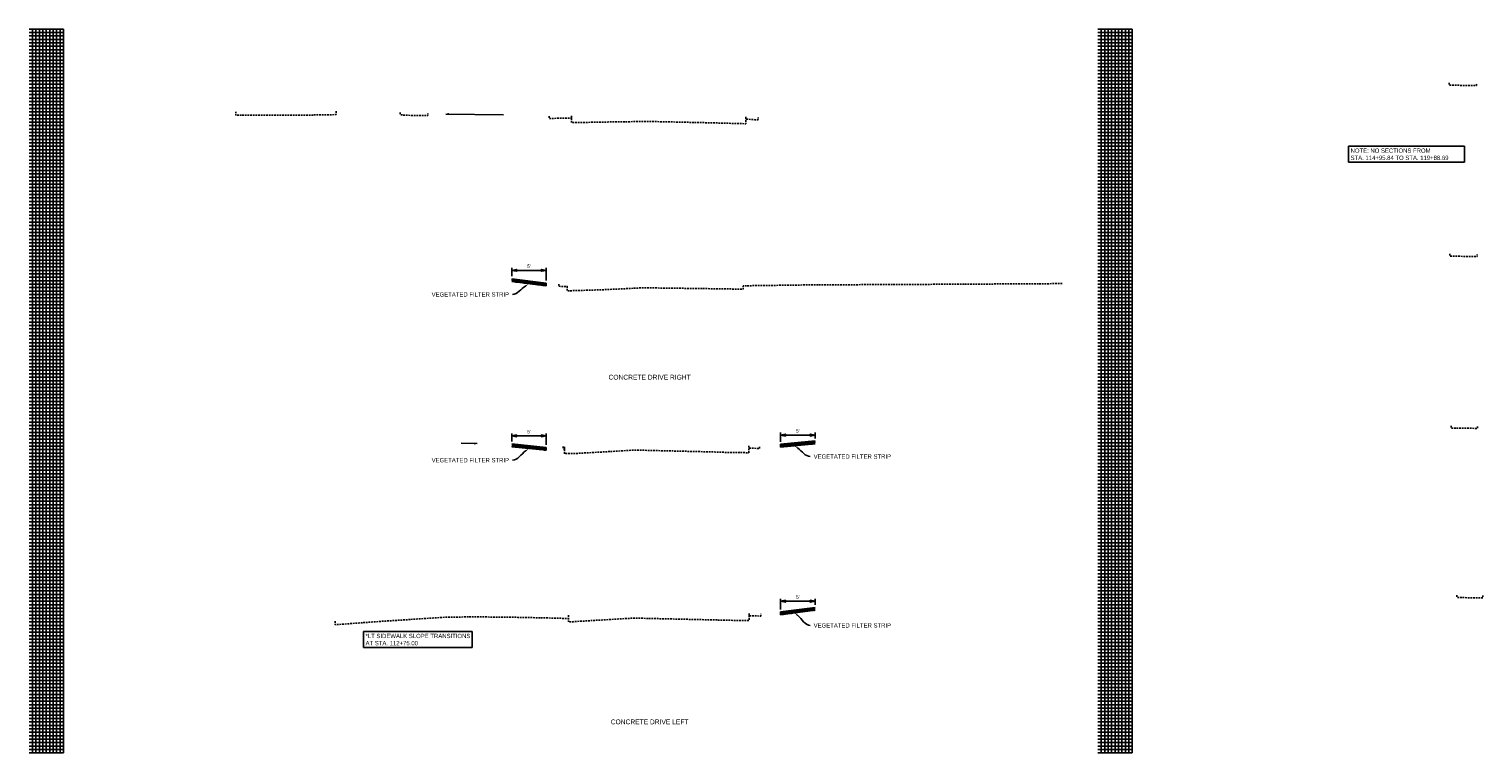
# Model space of a CAD drawing. Header units: feet. Extents: x -492 to 1379366, y -45 to 461004.
# Tile 12 of 19: x 1376450 to 1376661, y 457566 to 457671. Entities that reach past the tile are written whole.
import ezdxf
from ezdxf import colors
from ezdxf.entities.mleader import LeaderData, LeaderLine
from ezdxf.math import Vec2, Vec3

# ---------------------------------------------------------------- set-up
doc = ezdxf.new("R2010")
doc.units = ezdxf.units.FT
doc.header["$LTSCALE"] = 3.5
doc.header["$MEASUREMENT"] = 0
doc.linetypes.add('OhDOT_USTN2', pattern=[0.11, 0.069, -0.041])
for name, color, linetype in [('0_XREF', 7, 'Continuous'), ('SG_X_Interconnect_Cable', 7, 'interconnectex'), ('SH_Major_Grid_Line', 254, 'Continuous'), ('SH_Minor_Grid_Line', 247, 'Continuous'), ('XS_P_Curb', 6, 'Continuous'), ('XS_P_Finished_Grade', 3, 'Continuous'), ('XS_P_Text_Info', 7, 'Continuous'), ('XS_X_Ground_Line', 180, 'OhDOT_USTN2')]:
    doc.layers.add(name, color=color, linetype=linetype)
doc.styles.add('Slanted-Normal', font='font31.shx', dxfattribs={"height": 0.1})
doc.styles.get("Standard").update_dxf_attribs({"font": 'font31.shx'})
doc.styles.add('Straight-Normal', font='font30.shx', dxfattribs={"height": 0.1})
doc.styles.add('Style-font31', font='font31.shx')
doc.linetypes.add('interconnectex', pattern='A,0.1,-0.15,0.1,-0.15,0.1,-0.05,["TR",Straight-Normal,S=1,R=0,X=0,Y=-0.06],-0.25,0.1,-0.15,0.1,-0.15', length=1.4)
doc.dimstyles.new('Dec-0  Slanted', dxfattribs={"dimtxt": 0.14, "dimasz": 0.14, "dimexe": 0.07, "dimexo": 0.07, "dimgap": 0.07, "dimtad": 1, "dimdec": 0, "dimzin": 3, "dimdsep": 46, "dimtxsty": 'Slanted-Normal', "dimblk": 'Dim1', "dimcen": 0, "dimclrd": 95, "dimclre": 95, "dimclrt": 7, "dimaunit": 1, "dimadec": 5, "dimazin": 3, "dimtfac": 1, "dimtdec": 0, "dimtmove": 1, "dimatfit": 0, "dimldrblk": 'Dim1', "dimfxl": 1, "dimtolj": 1, "dimtzin": 0, "dimlwd": -1, "dimlwe": -1, "dimarcsym": 0})

# ---------------------------------------------------------------- blocks, each defined once
blk = doc.blocks.new('Dim1')
h = blk.add_hatch(color=4)
h.dxf.hatch_style = 1
h.paths.add_polyline_path([(0, 0), (-1, -0.2), (-1, 0.2)])
at = {"color": 4}
blk.add_lwpolyline([(0, 0), (-1, -0.2), (-1, 0.2), (0, 0)], dxfattribs=at)
blk = doc.blocks.new('*D1311')
at = {"layer": 'Defpoints', "color": 0, "transparency": 16777216}
for p in [(1376525.03, 457612.38), (1376520.03, 457611.21), (1376525.03, 457610.7)]:
    blk.add_point(p, dxfattribs=at)
at = {"layer": 'XS_P_Text_Info', "color": 95, "linetype": 'Continuous', "transparency": 16777216}
for p, q in [((1376520.03, 457611.56), (1376520.03, 457612.73)), ((1376520.73, 457612.38), (1376524.33, 457612.38)), ((1376525.03, 457611.05), (1376525.03, 457612.73))]:
    blk.add_line(p, q, dxfattribs=at)
at = {"layer": 'XS_P_Text_Info', "color": 95, "transparency": 16777216, "xscale": 0.7000000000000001, "yscale": 0.7000000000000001, "zscale": 0.7000000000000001, "rotation": 180}
blk.add_blockref('Dim1', (1376520.03, 457612.38), dxfattribs=at)
at = {"layer": 'XS_P_Text_Info', "color": 95, "transparency": 16777216, "xscale": 0.7000000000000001, "yscale": 0.7000000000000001, "zscale": 0.7000000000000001}
blk.add_blockref('Dim1', (1376525.03, 457612.38), dxfattribs=at)
at = {"layer": 'XS_P_Text_Info', "color": 7, "transparency": 16777216, "insert": (1376522.53, 457612.98), "char_height": 0.5, "attachment_point": 5, "style": 'Slanted-Normal'}
blk.add_mtext("\\A1;5'", dxfattribs=at)
blk = doc.blocks.new('*D1312')
at = {"layer": 'Defpoints', "color": 0, "transparency": 16777216}
for p in [(1376520.03, 457635.17), (1376525.03, 457636.38), (1376525.03, 457634.54)]:
    blk.add_point(p, dxfattribs=at)
at = {"layer": 'XS_P_Text_Info', "color": 95, "linetype": 'Continuous', "transparency": 16777216}
for p, q in [((1376520.03, 457635.52), (1376520.03, 457636.73)), ((1376520.73, 457636.38), (1376524.33, 457636.38)), ((1376525.03, 457634.89), (1376525.03, 457636.73))]:
    blk.add_line(p, q, dxfattribs=at)
at = {"layer": 'XS_P_Text_Info', "color": 95, "transparency": 16777216, "xscale": 0.7000000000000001, "yscale": 0.7000000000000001, "zscale": 0.7000000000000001, "rotation": 180}
blk.add_blockref('Dim1', (1376520.03, 457636.38), dxfattribs=at)
at = {"layer": 'XS_P_Text_Info', "color": 95, "transparency": 16777216, "xscale": 0.7000000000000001, "yscale": 0.7000000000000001, "zscale": 0.7000000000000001}
blk.add_blockref('Dim1', (1376525.03, 457636.38), dxfattribs=at)
at = {"layer": 'XS_P_Text_Info', "color": 7, "transparency": 16777216, "insert": (1376522.53, 457636.98), "char_height": 0.5, "attachment_point": 5, "style": 'Slanted-Normal'}
blk.add_mtext("\\A1;5'", dxfattribs=at)
blk = doc.blocks.new('*D1313')
at = {"layer": 'Defpoints', "color": 0, "transparency": 16777216}
for p in [(1376559.03, 457586.84), (1376564.03, 457588.38), (1376564.03, 457587.49)]:
    blk.add_point(p, dxfattribs=at)
at = {"layer": 'XS_P_Text_Info', "color": 95, "linetype": 'Continuous', "transparency": 16777216}
for p, q in [((1376559.03, 457587.19), (1376559.03, 457588.73)), ((1376559.73, 457588.38), (1376563.33, 457588.38)), ((1376564.03, 457587.84), (1376564.03, 457588.73))]:
    blk.add_line(p, q, dxfattribs=at)
at = {"layer": 'XS_P_Text_Info', "color": 95, "transparency": 16777216, "xscale": 0.7000000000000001, "yscale": 0.7000000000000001, "zscale": 0.7000000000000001, "rotation": 180}
blk.add_blockref('Dim1', (1376559.03, 457588.38), dxfattribs=at)
at = {"layer": 'XS_P_Text_Info', "color": 95, "transparency": 16777216, "xscale": 0.7000000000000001, "yscale": 0.7000000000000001, "zscale": 0.7000000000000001}
blk.add_blockref('Dim1', (1376564.03, 457588.38), dxfattribs=at)
at = {"layer": 'XS_P_Text_Info', "color": 7, "transparency": 16777216, "insert": (1376561.53, 457588.98), "char_height": 0.5, "attachment_point": 5, "style": 'Slanted-Normal'}
blk.add_mtext("\\A1;5'", dxfattribs=at)
blk = doc.blocks.new('*D1314')
at = {"layer": 'Defpoints', "color": 0, "transparency": 16777216}
for p in [(1376564.03, 457612.49), (1376559.03, 457611.16), (1376564.03, 457611.63)]:
    blk.add_point(p, dxfattribs=at)
at = {"layer": 'XS_P_Text_Info', "color": 95, "linetype": 'Continuous', "transparency": 16777216}
for p, q in [((1376559.03, 457611.51), (1376559.03, 457612.84)), ((1376559.73, 457612.49), (1376563.33, 457612.49)), ((1376564.03, 457611.98), (1376564.03, 457612.84))]:
    blk.add_line(p, q, dxfattribs=at)
at = {"layer": 'XS_P_Text_Info', "color": 95, "transparency": 16777216, "xscale": 0.7000000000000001, "yscale": 0.7000000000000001, "zscale": 0.7000000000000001, "rotation": 180}
blk.add_blockref('Dim1', (1376559.03, 457612.49), dxfattribs=at)
at = {"layer": 'XS_P_Text_Info', "color": 95, "transparency": 16777216, "xscale": 0.7000000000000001, "yscale": 0.7000000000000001, "zscale": 0.7000000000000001}
blk.add_blockref('Dim1', (1376564.03, 457612.49), dxfattribs=at)
at = {"layer": 'XS_P_Text_Info', "color": 7, "transparency": 16777216, "insert": (1376561.53, 457613.09), "char_height": 0.5, "attachment_point": 5, "style": 'Slanted-Normal'}
blk.add_mtext("\\A1;5'", dxfattribs=at)

msp = doc.modelspace()

# ---------------------------------------------------------------- hatches: boundary and pattern name
at = {"layer": 'SG_X_Interconnect_Cable'}
h = msp.add_hatch(dxfattribs=at)
h.set_pattern_fill('EARTH', color=256)
h.set_pattern_definition([(0, (-619.19507, 24.4382), (0.25, 0.25), [0.25, -0.25]), (0, (-619.19507, 24.53194), (0.25, 0.25), [0.25, -0.25]), (0, (-619.19507, 24.6257), (0.25, 0.25), [0.25, -0.25]), (90, (-619.16382, 24.65694), (-0.25, 0.25), [0.25, -0.25]), (90, (-619.07007, 24.65694), (-0.25, 0.25), [0.25, -0.25]), (90, (-618.97632, 24.65694), (-0.25, 0.25), [0.25, -0.25])])
h.paths.add_polyline_path([(1376520.03, 457634.76), (1376525.03, 457634.12), (1376525.03, 457634.45), (1376520.03, 457635.09)])
h = msp.add_hatch(dxfattribs=at)
h.set_pattern_fill('EARTH', color=256)
h.set_pattern_definition([(0, (-619.27006, 0.62976), (0.25, 0.25), [0.25, -0.25]), (0, (-619.27006, 0.72351), (0.25, 0.25), [0.25, -0.25]), (0, (-619.27006, 0.81726), (0.25, 0.25), [0.25, -0.25]), (90, (-619.23881, 0.84851), (-0.25, 0.25), [0.25, -0.25]), (90, (-619.14506, 0.84851), (-0.25, 0.25), [0.25, -0.25]), (90, (-619.05131, 0.84851), (-0.25, 0.25), [0.25, -0.25])])
h.paths.add_polyline_path([(1376520.03, 457610.8), (1376525.03, 457610.28), (1376525.03, 457610.61), (1376520.03, 457611.13)])
h = msp.add_hatch(dxfattribs=at)
h.set_pattern_fill('EARTH', color=256)
h.set_pattern_definition([(0, (-580.27225, 0.926), (0.25, 0.25), [0.25, -0.25]), (0, (-580.27225, 1.01974), (0.25, 0.25), [0.25, -0.25]), (0, (-580.27225, 1.1135), (0.25, 0.25), [0.25, -0.25]), (90, (-580.241, 1.14474), (-0.25, 0.25), [0.25, -0.25]), (90, (-580.14725, 1.14474), (-0.25, 0.25), [0.25, -0.25]), (90, (-580.0535, 1.14474), (-0.25, 0.25), [0.25, -0.25])])
h.paths.add_polyline_path([(1376559.03, 457610.75), (1376564.03, 457611.21), (1376564.03, 457611.54), (1376559.03, 457611.08)])
h = msp.add_hatch(dxfattribs=at)
h.set_pattern_fill('EARTH', color=256)
h.set_pattern_definition([(0, (-580.17358, -22.62206), (0.25, 0.25), [0.25, -0.25]), (0, (-580.17358, -22.5283), (0.25, 0.25), [0.25, -0.25]), (0, (-580.17358, -22.43456), (0.25, 0.25), [0.25, -0.25]), (90, (-580.14233, -22.4033), (-0.25, 0.25), [0.25, -0.25]), (90, (-580.04858, -22.4033), (-0.25, 0.25), [0.25, -0.25]), (90, (-579.95483, -22.4033), (-0.25, 0.25), [0.25, -0.25])])
h.paths.add_polyline_path([(1376559.03, 457586.42), (1376564.03, 457587.08), (1376564.03, 457587.41), (1376559.03, 457586.75)])

# ---------------------------------------------------------------- linework, layer by layer
at = {"layer": 'SH_Major_Grid_Line', "color": 1}
for p, q in [((1376450.03, 457671.38), (1376455.03, 457671.38)), ((1376455.03, 457671.38), (1376455.03, 457566.38)), ((1376605.03, 457671.38), (1376610.03, 457671.38)), ((1376610.03, 457671.38), (1376610.03, 457566.38)), ((1376450.03, 457666.38), (1376455.03, 457666.38)), ((1376605.03, 457666.38), (1376610.03, 457666.38)), ((1376450.03, 457661.38), (1376455.03, 457661.38)), ((1376605.03, 457661.38), (1376610.03, 457661.38)), ((1376450.03, 457656.38), (1376455.03, 457656.38)), ((1376605.03, 457656.38), (1376610.03, 457656.38)), ((1376450.03, 457651.38), (1376455.03, 457651.38)), ((1376605.03, 457651.38), (1376610.03, 457651.38)), ((1376450.03, 457646.38), (1376455.03, 457646.38)), ((1376605.03, 457646.38), (1376610.03, 457646.38)), ((1376450.03, 457641.38), (1376455.03, 457641.38)), ((1376605.03, 457641.38), (1376610.03, 457641.38)), ((1376450.03, 457636.38), (1376455.03, 457636.38)), ((1376605.03, 457636.38), (1376610.03, 457636.38)), ((1376450.03, 457631.38), (1376455.03, 457631.38)), ((1376605.03, 457631.38), (1376610.03, 457631.38)), ((1376450.03, 457626.38), (1376455.03, 457626.38)), ((1376605.03, 457626.38), (1376610.03, 457626.38)), ((1376450.03, 457621.38), (1376455.03, 457621.38)), ((1376605.03, 457621.38), (1376610.03, 457621.38)), ((1376450.03, 457616.38), (1376455.03, 457616.38)), ((1376605.03, 457616.38), (1376610.03, 457616.38)), ((1376450.03, 457611.38), (1376455.03, 457611.38)), ((1376605.03, 457611.38), (1376610.03, 457611.38)), ((1376450.03, 457606.38), (1376455.03, 457606.38)), ((1376605.03, 457606.38), (1376610.03, 457606.38)), ((1376450.03, 457601.38), (1376455.03, 457601.38)), ((1376605.03, 457601.38), (1376610.03, 457601.38)), ((1376450.03, 457596.38), (1376455.03, 457596.38)), ((1376605.03, 457596.38), (1376610.03, 457596.38)), ((1376450.03, 457591.38), (1376455.03, 457591.38)), ((1376605.03, 457591.38), (1376610.03, 457591.38)), ((1376450.03, 457586.38), (1376455.03, 457586.38)), ((1376605.03, 457586.38), (1376610.03, 457586.38)), ((1376450.03, 457581.38), (1376455.03, 457581.38)), ((1376605.03, 457581.38), (1376610.03, 457581.38)), ((1376450.03, 457576.38), (1376455.03, 457576.38)), ((1376605.03, 457576.38), (1376610.03, 457576.38)), ((1376450.03, 457571.38), (1376455.03, 457571.38)), ((1376605.03, 457571.38), (1376610.03, 457571.38)), ((1376450.03, 457566.38), (1376455.03, 457566.38)), ((1376605.03, 457566.38), (1376610.03, 457566.38))]:
    msp.add_line(p, q, dxfattribs=at)
at = {"layer": 'SH_Minor_Grid_Line', "color": 254}
for p, q in [((1376450.53, 457671.38), (1376450.53, 457566.38)), ((1376451.03, 457671.38), (1376451.03, 457566.38)), ((1376451.53, 457671.38), (1376451.53, 457566.38)), ((1376452.03, 457671.38), (1376452.03, 457566.38)), ((1376452.53, 457671.38), (1376452.53, 457566.38)), ((1376453.03, 457671.38), (1376453.03, 457566.38)), ((1376453.53, 457671.38), (1376453.53, 457566.38)), ((1376454.03, 457671.38), (1376454.03, 457566.38)), ((1376454.53, 457671.38), (1376454.53, 457566.38)), ((1376605.53, 457671.38), (1376605.53, 457566.38)), ((1376606.03, 457671.38), (1376606.03, 457566.38)), ((1376606.53, 457671.38), (1376606.53, 457566.38)), ((1376607.03, 457671.38), (1376607.03, 457566.38)), ((1376607.53, 457671.38), (1376607.53, 457566.38)), ((1376608.03, 457671.38), (1376608.03, 457566.38)), ((1376608.53, 457671.38), (1376608.53, 457566.38)), ((1376609.03, 457671.38), (1376609.03, 457566.38)), ((1376609.53, 457671.38), (1376609.53, 457566.38)), ((1376450.03, 457670.88), (1376455.03, 457670.88)), ((1376450.03, 457670.38), (1376455.03, 457670.38)), ((1376450.03, 457669.88), (1376455.03, 457669.88)), ((1376450.03, 457669.38), (1376455.03, 457669.38)), ((1376605.03, 457670.88), (1376610.03, 457670.88)), ((1376605.03, 457670.38), (1376610.03, 457670.38)), ((1376605.03, 457669.88), (1376610.03, 457669.88)), ((1376605.03, 457669.38), (1376610.03, 457669.38)), ((1376450.03, 457668.88), (1376455.03, 457668.88)), ((1376450.03, 457668.38), (1376455.03, 457668.38)), ((1376450.03, 457667.88), (1376455.03, 457667.88)), ((1376450.03, 457667.38), (1376455.03, 457667.38)), ((1376450.03, 457666.88), (1376455.03, 457666.88)), ((1376605.03, 457668.88), (1376610.03, 457668.88)), ((1376605.03, 457668.38), (1376610.03, 457668.38)), ((1376605.03, 457667.88), (1376610.03, 457667.88)), ((1376605.03, 457667.38), (1376610.03, 457667.38)), ((1376605.03, 457666.88), (1376610.03, 457666.88)), ((1376450.03, 457665.88), (1376455.03, 457665.88)), ((1376450.03, 457665.38), (1376455.03, 457665.38)), ((1376450.03, 457664.88), (1376455.03, 457664.88)), ((1376605.03, 457665.88), (1376610.03, 457665.88)), ((1376605.03, 457665.38), (1376610.03, 457665.38)), ((1376605.03, 457664.88), (1376610.03, 457664.88)), ((1376450.03, 457664.38), (1376455.03, 457664.38)), ((1376450.03, 457663.88), (1376455.03, 457663.88)), ((1376450.03, 457663.38), (1376455.03, 457663.38)), ((1376450.03, 457662.88), (1376455.03, 457662.88)), ((1376605.03, 457664.38), (1376610.03, 457664.38)), ((1376605.03, 457663.88), (1376610.03, 457663.88)), ((1376605.03, 457663.38), (1376610.03, 457663.38)), ((1376605.03, 457662.88), (1376610.03, 457662.88)), ((1376450.03, 457662.38), (1376455.03, 457662.38)), ((1376450.03, 457661.88), (1376455.03, 457661.88)), ((1376450.03, 457660.88), (1376455.03, 457660.88)), ((1376605.03, 457662.38), (1376610.03, 457662.38)), ((1376605.03, 457661.88), (1376610.03, 457661.88)), ((1376605.03, 457660.88), (1376610.03, 457660.88)), ((1376450.03, 457660.38), (1376455.03, 457660.38)), ((1376450.03, 457659.88), (1376455.03, 457659.88)), ((1376450.03, 457659.38), (1376455.03, 457659.38)), ((1376450.03, 457658.88), (1376455.03, 457658.88)), ((1376450.03, 457658.38), (1376455.03, 457658.38)), ((1376605.03, 457660.38), (1376610.03, 457660.38)), ((1376605.03, 457659.88), (1376610.03, 457659.88)), ((1376605.03, 457659.38), (1376610.03, 457659.38)), ((1376605.03, 457658.88), (1376610.03, 457658.88)), ((1376605.03, 457658.38), (1376610.03, 457658.38)), ((1376450.03, 457657.88), (1376455.03, 457657.88)), ((1376450.03, 457657.38), (1376455.03, 457657.38)), ((1376450.03, 457656.88), (1376455.03, 457656.88)), ((1376605.03, 457657.88), (1376610.03, 457657.88)), ((1376605.03, 457657.38), (1376610.03, 457657.38)), ((1376605.03, 457656.88), (1376610.03, 457656.88)), ((1376450.03, 457655.88), (1376455.03, 457655.88)), ((1376450.03, 457655.38), (1376455.03, 457655.38)), ((1376450.03, 457654.88), (1376455.03, 457654.88)), ((1376450.03, 457654.38), (1376455.03, 457654.38)), ((1376605.03, 457655.88), (1376610.03, 457655.88)), ((1376605.03, 457655.38), (1376610.03, 457655.38)), ((1376605.03, 457654.88), (1376610.03, 457654.88)), ((1376605.03, 457654.38), (1376610.03, 457654.38)), ((1376450.03, 457653.88), (1376455.03, 457653.88)), ((1376450.03, 457653.38), (1376455.03, 457653.38)), ((1376450.03, 457652.88), (1376455.03, 457652.88)), ((1376450.03, 457652.38), (1376455.03, 457652.38)), ((1376605.03, 457653.88), (1376610.03, 457653.88)), ((1376605.03, 457653.38), (1376610.03, 457653.38)), ((1376605.03, 457652.88), (1376610.03, 457652.88)), ((1376605.03, 457652.38), (1376610.03, 457652.38)), ((1376450.03, 457651.88), (1376455.03, 457651.88)), ((1376450.03, 457650.88), (1376455.03, 457650.88)), ((1376450.03, 457650.38), (1376455.03, 457650.38)), ((1376605.03, 457651.88), (1376610.03, 457651.88)), ((1376605.03, 457650.88), (1376610.03, 457650.88)), ((1376605.03, 457650.38), (1376610.03, 457650.38)), ((1376450.03, 457649.88), (1376455.03, 457649.88)), ((1376450.03, 457649.38), (1376455.03, 457649.38)), ((1376450.03, 457648.88), (1376455.03, 457648.88)), ((1376450.03, 457648.38), (1376455.03, 457648.38)), ((1376450.03, 457647.88), (1376455.03, 457647.88)), ((1376605.03, 457649.88), (1376610.03, 457649.88)), ((1376605.03, 457649.38), (1376610.03, 457649.38)), ((1376605.03, 457648.88), (1376610.03, 457648.88)), ((1376605.03, 457648.38), (1376610.03, 457648.38)), ((1376605.03, 457647.88), (1376610.03, 457647.88)), ((1376450.03, 457647.38), (1376455.03, 457647.38)), ((1376450.03, 457646.88), (1376455.03, 457646.88)), ((1376450.03, 457645.88), (1376455.03, 457645.88)), ((1376605.03, 457647.38), (1376610.03, 457647.38)), ((1376605.03, 457646.88), (1376610.03, 457646.88)), ((1376605.03, 457645.88), (1376610.03, 457645.88)), ((1376450.03, 457645.38), (1376455.03, 457645.38)), ((1376450.03, 457644.88), (1376455.03, 457644.88)), ((1376450.03, 457644.38), (1376455.03, 457644.38)), ((1376450.03, 457643.88), (1376455.03, 457643.88)), ((1376605.03, 457645.38), (1376610.03, 457645.38)), ((1376605.03, 457644.88), (1376610.03, 457644.88)), ((1376605.03, 457644.38), (1376610.03, 457644.38)), ((1376605.03, 457643.88), (1376610.03, 457643.88)), ((1376450.03, 457643.38), (1376455.03, 457643.38)), ((1376450.03, 457642.88), (1376455.03, 457642.88)), ((1376450.03, 457642.38), (1376455.03, 457642.38)), ((1376450.03, 457641.88), (1376455.03, 457641.88)), ((1376605.03, 457643.38), (1376610.03, 457643.38)), ((1376605.03, 457642.88), (1376610.03, 457642.88)), ((1376605.03, 457642.38), (1376610.03, 457642.38)), ((1376605.03, 457641.88), (1376610.03, 457641.88)), ((1376450.03, 457640.88), (1376455.03, 457640.88)), ((1376450.03, 457640.38), (1376455.03, 457640.38)), ((1376450.03, 457639.88), (1376455.03, 457639.88)), ((1376450.03, 457639.38), (1376455.03, 457639.38)), ((1376605.03, 457640.88), (1376610.03, 457640.88)), ((1376605.03, 457640.38), (1376610.03, 457640.38)), ((1376605.03, 457639.88), (1376610.03, 457639.88)), ((1376605.03, 457639.38), (1376610.03, 457639.38)), ((1376450.03, 457638.88), (1376455.03, 457638.88)), ((1376450.03, 457638.38), (1376455.03, 457638.38)), ((1376450.03, 457637.88), (1376455.03, 457637.88)), ((1376450.03, 457637.38), (1376455.03, 457637.38)), ((1376605.03, 457638.88), (1376610.03, 457638.88)), ((1376605.03, 457638.38), (1376610.03, 457638.38)), ((1376605.03, 457637.88), (1376610.03, 457637.88)), ((1376605.03, 457637.38), (1376610.03, 457637.38)), ((1376450.03, 457636.88), (1376455.03, 457636.88)), ((1376450.03, 457635.88), (1376455.03, 457635.88)), ((1376450.03, 457635.38), (1376455.03, 457635.38)), ((1376605.03, 457636.88), (1376610.03, 457636.88)), ((1376605.03, 457635.88), (1376610.03, 457635.88)), ((1376605.03, 457635.38), (1376610.03, 457635.38)), ((1376450.03, 457634.88), (1376455.03, 457634.88)), ((1376450.03, 457634.38), (1376455.03, 457634.38)), ((1376450.03, 457633.88), (1376455.03, 457633.88)), ((1376450.03, 457633.38), (1376455.03, 457633.38)), ((1376605.03, 457634.88), (1376610.03, 457634.88)), ((1376605.03, 457634.38), (1376610.03, 457634.38)), ((1376605.03, 457633.88), (1376610.03, 457633.88)), ((1376605.03, 457633.38), (1376610.03, 457633.38)), ((1376450.03, 457632.88), (1376455.03, 457632.88)), ((1376450.03, 457632.38), (1376455.03, 457632.38)), ((1376450.03, 457631.88), (1376455.03, 457631.88)), ((1376605.03, 457632.88), (1376610.03, 457632.88)), ((1376605.03, 457632.38), (1376610.03, 457632.38)), ((1376605.03, 457631.88), (1376610.03, 457631.88)), ((1376450.03, 457630.88), (1376455.03, 457630.88)), ((1376450.03, 457630.38), (1376455.03, 457630.38)), ((1376450.03, 457629.88), (1376455.03, 457629.88)), ((1376450.03, 457629.38), (1376455.03, 457629.38)), ((1376450.03, 457628.88), (1376455.03, 457628.88)), ((1376605.03, 457630.88), (1376610.03, 457630.88)), ((1376605.03, 457630.38), (1376610.03, 457630.38)), ((1376605.03, 457629.88), (1376610.03, 457629.88)), ((1376605.03, 457629.38), (1376610.03, 457629.38)), ((1376605.03, 457628.88), (1376610.03, 457628.88)), ((1376450.03, 457628.38), (1376455.03, 457628.38)), ((1376450.03, 457627.88), (1376455.03, 457627.88)), ((1376450.03, 457627.38), (1376455.03, 457627.38)), ((1376450.03, 457626.88), (1376455.03, 457626.88)), ((1376605.03, 457628.38), (1376610.03, 457628.38)), ((1376605.03, 457627.88), (1376610.03, 457627.88)), ((1376605.03, 457627.38), (1376610.03, 457627.38)), ((1376605.03, 457626.88), (1376610.03, 457626.88)), ((1376450.03, 457625.88), (1376455.03, 457625.88)), ((1376450.03, 457625.38), (1376455.03, 457625.38)), ((1376450.03, 457624.88), (1376455.03, 457624.88)), ((1376605.03, 457625.88), (1376610.03, 457625.88)), ((1376605.03, 457625.38), (1376610.03, 457625.38)), ((1376605.03, 457624.88), (1376610.03, 457624.88)), ((1376450.03, 457624.38), (1376455.03, 457624.38)), ((1376450.03, 457623.88), (1376455.03, 457623.88)), ((1376450.03, 457623.38), (1376455.03, 457623.38)), ((1376450.03, 457622.88), (1376455.03, 457622.88)), ((1376605.03, 457624.38), (1376610.03, 457624.38)), ((1376605.03, 457623.88), (1376610.03, 457623.88)), ((1376605.03, 457623.38), (1376610.03, 457623.38)), ((1376605.03, 457622.88), (1376610.03, 457622.88)), ((1376450.03, 457622.38), (1376455.03, 457622.38)), ((1376450.03, 457621.88), (1376455.03, 457621.88)), ((1376450.03, 457620.88), (1376455.03, 457620.88)), ((1376605.03, 457622.38), (1376610.03, 457622.38)), ((1376605.03, 457621.88), (1376610.03, 457621.88)), ((1376605.03, 457620.88), (1376610.03, 457620.88)), ((1376450.03, 457620.38), (1376455.03, 457620.38)), ((1376450.03, 457619.88), (1376455.03, 457619.88)), ((1376450.03, 457619.38), (1376455.03, 457619.38)), ((1376450.03, 457618.88), (1376455.03, 457618.88)), ((1376450.03, 457618.38), (1376455.03, 457618.38)), ((1376605.03, 457620.38), (1376610.03, 457620.38)), ((1376605.03, 457619.88), (1376610.03, 457619.88)), ((1376605.03, 457619.38), (1376610.03, 457619.38)), ((1376605.03, 457618.88), (1376610.03, 457618.88)), ((1376605.03, 457618.38), (1376610.03, 457618.38)), ((1376450.03, 457617.88), (1376455.03, 457617.88)), ((1376450.03, 457617.38), (1376455.03, 457617.38)), ((1376450.03, 457616.88), (1376455.03, 457616.88)), ((1376605.03, 457617.88), (1376610.03, 457617.88)), ((1376605.03, 457617.38), (1376610.03, 457617.38)), ((1376605.03, 457616.88), (1376610.03, 457616.88)), ((1376450.03, 457615.88), (1376455.03, 457615.88)), ((1376450.03, 457615.38), (1376455.03, 457615.38)), ((1376450.03, 457614.88), (1376455.03, 457614.88)), ((1376450.03, 457614.38), (1376455.03, 457614.38)), ((1376605.03, 457615.88), (1376610.03, 457615.88)), ((1376605.03, 457615.38), (1376610.03, 457615.38)), ((1376605.03, 457614.88), (1376610.03, 457614.88)), ((1376605.03, 457614.38), (1376610.03, 457614.38)), ((1376450.03, 457613.88), (1376455.03, 457613.88)), ((1376450.03, 457613.38), (1376455.03, 457613.38)), ((1376450.03, 457612.88), (1376455.03, 457612.88)), ((1376450.03, 457612.38), (1376455.03, 457612.38)), ((1376605.03, 457613.88), (1376610.03, 457613.88)), ((1376605.03, 457613.38), (1376610.03, 457613.38)), ((1376605.03, 457612.88), (1376610.03, 457612.88)), ((1376605.03, 457612.38), (1376610.03, 457612.38)), ((1376450.03, 457611.88), (1376455.03, 457611.88)), ((1376450.03, 457610.88), (1376455.03, 457610.88)), ((1376450.03, 457610.38), (1376455.03, 457610.38)), ((1376450.03, 457609.88), (1376455.03, 457609.88)), ((1376605.03, 457611.88), (1376610.03, 457611.88)), ((1376605.03, 457610.88), (1376610.03, 457610.88)), ((1376605.03, 457610.38), (1376610.03, 457610.38)), ((1376605.03, 457609.88), (1376610.03, 457609.88)), ((1376450.03, 457609.38), (1376455.03, 457609.38)), ((1376450.03, 457608.88), (1376455.03, 457608.88)), ((1376450.03, 457608.38), (1376455.03, 457608.38)), ((1376450.03, 457607.88), (1376455.03, 457607.88)), ((1376605.03, 457609.38), (1376610.03, 457609.38)), ((1376605.03, 457608.88), (1376610.03, 457608.88)), ((1376605.03, 457608.38), (1376610.03, 457608.38)), ((1376605.03, 457607.88), (1376610.03, 457607.88)), ((1376450.03, 457607.38), (1376455.03, 457607.38)), ((1376450.03, 457606.88), (1376455.03, 457606.88)), ((1376450.03, 457605.88), (1376455.03, 457605.88)), ((1376605.03, 457607.38), (1376610.03, 457607.38)), ((1376605.03, 457606.88), (1376610.03, 457606.88)), ((1376605.03, 457605.88), (1376610.03, 457605.88)), ((1376450.03, 457605.38), (1376455.03, 457605.38)), ((1376450.03, 457604.88), (1376455.03, 457604.88)), ((1376450.03, 457604.38), (1376455.03, 457604.38)), ((1376450.03, 457603.88), (1376455.03, 457603.88)), ((1376605.03, 457605.38), (1376610.03, 457605.38)), ((1376605.03, 457604.88), (1376610.03, 457604.88)), ((1376605.03, 457604.38), (1376610.03, 457604.38)), ((1376605.03, 457603.88), (1376610.03, 457603.88)), ((1376450.03, 457603.38), (1376455.03, 457603.38)), ((1376450.03, 457602.88), (1376455.03, 457602.88)), ((1376450.03, 457602.38), (1376455.03, 457602.38)), ((1376450.03, 457601.88), (1376455.03, 457601.88)), ((1376605.03, 457603.38), (1376610.03, 457603.38)), ((1376605.03, 457602.88), (1376610.03, 457602.88)), ((1376605.03, 457602.38), (1376610.03, 457602.38)), ((1376605.03, 457601.88), (1376610.03, 457601.88)), ((1376450.03, 457600.88), (1376455.03, 457600.88)), ((1376450.03, 457600.38), (1376455.03, 457600.38)), ((1376450.03, 457599.88), (1376455.03, 457599.88)), ((1376450.03, 457599.38), (1376455.03, 457599.38)), ((1376605.03, 457600.88), (1376610.03, 457600.88)), ((1376605.03, 457600.38), (1376610.03, 457600.38)), ((1376605.03, 457599.88), (1376610.03, 457599.88)), ((1376605.03, 457599.38), (1376610.03, 457599.38)), ((1376450.03, 457598.88), (1376455.03, 457598.88)), ((1376450.03, 457598.38), (1376455.03, 457598.38)), ((1376450.03, 457597.88), (1376455.03, 457597.88)), ((1376450.03, 457597.38), (1376455.03, 457597.38)), ((1376605.03, 457598.88), (1376610.03, 457598.88)), ((1376605.03, 457598.38), (1376610.03, 457598.38)), ((1376605.03, 457597.88), (1376610.03, 457597.88)), ((1376605.03, 457597.38), (1376610.03, 457597.38)), ((1376450.03, 457596.88), (1376455.03, 457596.88)), ((1376450.03, 457595.88), (1376455.03, 457595.88)), ((1376450.03, 457595.38), (1376455.03, 457595.38)), ((1376605.03, 457596.88), (1376610.03, 457596.88)), ((1376605.03, 457595.88), (1376610.03, 457595.88)), ((1376605.03, 457595.38), (1376610.03, 457595.38)), ((1376450.03, 457594.88), (1376455.03, 457594.88)), ((1376450.03, 457594.38), (1376455.03, 457594.38)), ((1376450.03, 457593.88), (1376455.03, 457593.88)), ((1376450.03, 457593.38), (1376455.03, 457593.38)), ((1376605.03, 457594.88), (1376610.03, 457594.88)), ((1376605.03, 457594.38), (1376610.03, 457594.38)), ((1376605.03, 457593.88), (1376610.03, 457593.88)), ((1376605.03, 457593.38), (1376610.03, 457593.38)), ((1376450.03, 457592.88), (1376455.03, 457592.88)), ((1376450.03, 457592.38), (1376455.03, 457592.38)), ((1376450.03, 457591.88), (1376455.03, 457591.88)), ((1376450.03, 457590.88), (1376455.03, 457590.88)), ((1376605.03, 457592.88), (1376610.03, 457592.88)), ((1376605.03, 457592.38), (1376610.03, 457592.38)), ((1376605.03, 457591.88), (1376610.03, 457591.88)), ((1376605.03, 457590.88), (1376610.03, 457590.88)), ((1376450.03, 457590.38), (1376455.03, 457590.38)), ((1376450.03, 457589.88), (1376455.03, 457589.88)), ((1376450.03, 457589.38), (1376455.03, 457589.38)), ((1376450.03, 457588.88), (1376455.03, 457588.88)), ((1376605.03, 457590.38), (1376610.03, 457590.38)), ((1376605.03, 457589.88), (1376610.03, 457589.88)), ((1376605.03, 457589.38), (1376610.03, 457589.38)), ((1376605.03, 457588.88), (1376610.03, 457588.88)), ((1376450.03, 457588.38), (1376455.03, 457588.38)), ((1376450.03, 457587.88), (1376455.03, 457587.88)), ((1376450.03, 457587.38), (1376455.03, 457587.38)), ((1376450.03, 457586.88), (1376455.03, 457586.88)), ((1376605.03, 457588.38), (1376610.03, 457588.38)), ((1376605.03, 457587.88), (1376610.03, 457587.88)), ((1376605.03, 457587.38), (1376610.03, 457587.38)), ((1376605.03, 457586.88), (1376610.03, 457586.88)), ((1376450.03, 457585.88), (1376455.03, 457585.88)), ((1376450.03, 457585.38), (1376455.03, 457585.38)), ((1376450.03, 457584.88), (1376455.03, 457584.88)), ((1376605.03, 457585.88), (1376610.03, 457585.88)), ((1376605.03, 457585.38), (1376610.03, 457585.38)), ((1376605.03, 457584.88), (1376610.03, 457584.88)), ((1376450.03, 457584.38), (1376455.03, 457584.38)), ((1376450.03, 457583.88), (1376455.03, 457583.88)), ((1376450.03, 457583.38), (1376455.03, 457583.38)), ((1376450.03, 457582.88), (1376455.03, 457582.88)), ((1376605.03, 457584.38), (1376610.03, 457584.38)), ((1376605.03, 457583.88), (1376610.03, 457583.88)), ((1376605.03, 457583.38), (1376610.03, 457583.38)), ((1376605.03, 457582.88), (1376610.03, 457582.88)), ((1376450.03, 457582.38), (1376455.03, 457582.38)), ((1376450.03, 457581.88), (1376455.03, 457581.88)), ((1376450.03, 457580.88), (1376455.03, 457580.88)), ((1376450.03, 457580.38), (1376455.03, 457580.38)), ((1376605.03, 457582.38), (1376610.03, 457582.38)), ((1376605.03, 457581.88), (1376610.03, 457581.88)), ((1376605.03, 457580.88), (1376610.03, 457580.88)), ((1376605.03, 457580.38), (1376610.03, 457580.38)), ((1376450.03, 457579.88), (1376455.03, 457579.88)), ((1376450.03, 457579.38), (1376455.03, 457579.38)), ((1376450.03, 457578.88), (1376455.03, 457578.88)), ((1376450.03, 457578.38), (1376455.03, 457578.38)), ((1376605.03, 457579.88), (1376610.03, 457579.88)), ((1376605.03, 457579.38), (1376610.03, 457579.38)), ((1376605.03, 457578.88), (1376610.03, 457578.88)), ((1376605.03, 457578.38), (1376610.03, 457578.38)), ((1376450.03, 457577.88), (1376455.03, 457577.88)), ((1376450.03, 457577.38), (1376455.03, 457577.38)), ((1376450.03, 457576.88), (1376455.03, 457576.88)), ((1376605.03, 457577.88), (1376610.03, 457577.88)), ((1376605.03, 457577.38), (1376610.03, 457577.38)), ((1376605.03, 457576.88), (1376610.03, 457576.88)), ((1376450.03, 457575.88), (1376455.03, 457575.88)), ((1376450.03, 457575.38), (1376455.03, 457575.38)), ((1376450.03, 457574.88), (1376455.03, 457574.88)), ((1376450.03, 457574.38), (1376455.03, 457574.38)), ((1376605.03, 457575.88), (1376610.03, 457575.88)), ((1376605.03, 457575.38), (1376610.03, 457575.38)), ((1376605.03, 457574.88), (1376610.03, 457574.88)), ((1376605.03, 457574.38), (1376610.03, 457574.38)), ((1376450.03, 457573.88), (1376455.03, 457573.88)), ((1376450.03, 457573.38), (1376455.03, 457573.38)), ((1376450.03, 457572.88), (1376455.03, 457572.88)), ((1376450.03, 457572.38), (1376455.03, 457572.38)), ((1376605.03, 457573.88), (1376610.03, 457573.88)), ((1376605.03, 457573.38), (1376610.03, 457573.38)), ((1376605.03, 457572.88), (1376610.03, 457572.88)), ((1376605.03, 457572.38), (1376610.03, 457572.38)), ((1376450.03, 457571.88), (1376455.03, 457571.88)), ((1376450.03, 457570.88), (1376455.03, 457570.88)), ((1376450.03, 457570.38), (1376455.03, 457570.38)), ((1376450.03, 457569.88), (1376455.03, 457569.88)), ((1376605.03, 457571.88), (1376610.03, 457571.88)), ((1376605.03, 457570.88), (1376610.03, 457570.88)), ((1376605.03, 457570.38), (1376610.03, 457570.38)), ((1376605.03, 457569.88), (1376610.03, 457569.88)), ((1376450.03, 457569.38), (1376455.03, 457569.38)), ((1376450.03, 457568.88), (1376455.03, 457568.88)), ((1376450.03, 457568.38), (1376455.03, 457568.38)), ((1376450.03, 457567.88), (1376455.03, 457567.88)), ((1376605.03, 457569.38), (1376610.03, 457569.38)), ((1376605.03, 457568.88), (1376610.03, 457568.88)), ((1376605.03, 457568.38), (1376610.03, 457568.38)), ((1376605.03, 457567.88), (1376610.03, 457567.88)), ((1376450.03, 457567.38), (1376455.03, 457567.38)), ((1376450.03, 457566.88), (1376455.03, 457566.88)), ((1376605.03, 457567.38), (1376610.03, 457567.38)), ((1376605.03, 457566.88), (1376610.03, 457566.88))]:
    msp.add_line(p, q, dxfattribs=at)
at = {"layer": 'XS_P_Curb', "flags": 128}
for points in [[(1376510.48, 457659.02), (1376518.84, 457658.93)], [(1376520.03, 457635.17), (1376525.03, 457634.54)], [(1376520.03, 457635.09), (1376525.03, 457634.45)], [(1376520.03, 457634.76), (1376525.03, 457634.12)], [(1376525.03, 457634.54), (1376525.03, 457634.12)], [(1376512.72, 457611.31), (1376515.03, 457611.29)], [(1376520.03, 457611.21), (1376525.03, 457610.7)], [(1376520.03, 457611.13), (1376525.03, 457610.61)], [(1376520.03, 457610.8), (1376525.03, 457610.28)], [(1376525.03, 457610.7), (1376525.03, 457610.28)], [(1376559.03, 457611.16), (1376564.03, 457611.63)], [(1376559.03, 457611.08), (1376564.03, 457611.54)], [(1376559.03, 457610.75), (1376564.03, 457611.21)], [(1376559.03, 457611.16), (1376559.03, 457610.75)], [(1376559.03, 457586.84), (1376564.03, 457587.49)], [(1376559.03, 457586.75), (1376564.03, 457587.41)], [(1376559.03, 457586.42), (1376564.03, 457587.08)], [(1376559.03, 457586.84), (1376559.03, 457586.42)]]:
    msp.add_lwpolyline(points, dxfattribs=at)
at = {"layer": 'XS_P_Text_Info', "const_width": 0.15, "flags": 128}
for points in [[(1376510.48, 457659.02), (1376510.94, 457659.13)], [(1376514.58, 457611.18), (1376515.03, 457611.29)]]:
    msp.add_lwpolyline(points, dxfattribs=at)
at = {"layer": 'XS_X_Ground_Line', "flags": 128}
for points in [[(1376655.99, 457663.57), (1376655.99, 457663.24), (1376659.95, 457663.19), (1376659.95, 457663.52)], [(1376494.56, 457659.47), (1376494.56, 457658.97), (1376490.23, 457658.9), (1376480.03, 457658.88), (1376480.03, 457659.36)], [(1376503.87, 457659.27), (1376503.87, 457658.94), (1376505.97, 457658.83), (1376507.86, 457658.86), (1376507.86, 457659.19)], [(1376525.44, 457658.75), (1376525.44, 457658.41), (1376525.72, 457658.42), (1376527.2, 457658.45), (1376528.7, 457658.48), (1376528.7, 457658.81)], [(1376528.7, 457658.81), (1376528.7, 457657.81), (1376535.05, 457657.92), (1376540.03, 457657.98), (1376548.66, 457657.79), (1376553.97, 457657.65), (1376553.97, 457658.65)], [(1376553.97, 457658.65), (1376553.97, 457658.32), (1376555.36, 457658.24), (1376555.77, 457658.22), (1376555.77, 457658.55)], [(1376656.1, 457638.77), (1376656.1, 457638.44), (1376660.07, 457638.38), (1376660.07, 457638.71)], [(1376599.87, 457634.46), (1376584.35, 457634.37), (1376562.87, 457634.27), (1376555.83, 457634.17), (1376553.78, 457634.15), (1376553.58, 457634.15), (1376553.58, 457633.65), (1376550.64, 457633.7), (1376540.03, 457633.84), (1376539.1, 457633.85), (1376533.29, 457633.57), (1376528.06, 457633.41), (1376528.06, 457634.07), (1376527.57, 457634.04), (1376526.86, 457634.07), (1376526.86, 457634.4)], [(1376656.26, 457613.85), (1376656.26, 457613.51), (1376658.3, 457613.49), (1376660.12, 457613.45), (1376660.12, 457613.79)], [(1376527.48, 457610.83), (1376527.48, 457610.5), (1376527.67, 457610.46), (1376527.67, 457610.79)], [(1376554.4, 457610.93), (1376554.4, 457609.93), (1376550.94, 457609.98), (1376550.15, 457610.02), (1376540.03, 457610.26), (1376537.86, 457610.31), (1376532.04, 457609.97), (1376529.45, 457609.83), (1376529.18, 457609.82), (1376527.98, 457609.81), (1376527.67, 457609.79), (1376527.67, 457610.79)], [(1376554.4, 457610.93), (1376554.4, 457610.6), (1376555.2, 457610.57), (1376555.98, 457610.55), (1376555.98, 457610.88)], [(1376657.12, 457589.25), (1376657.12, 457588.92), (1376660.79, 457588.87), (1376660.88, 457588.87), (1376660.88, 457589.2)], [(1376528.25, 457586.38), (1376528.25, 457585.88), (1376526.13, 457585.94), (1376520.96, 457586.05), (1376515.78, 457586.11), (1376510.76, 457586.09), (1376500.99, 457585.46), (1376494.43, 457584.98), (1376494.43, 457585.48)], [(1376528.25, 457586.38), (1376528.25, 457585.38), (1376528.93, 457585.42), (1376537.71, 457585.94), (1376540.03, 457585.89), (1376553.05, 457585.59), (1376554.47, 457585.61), (1376554.47, 457586.61)], [(1376554.47, 457586.61), (1376554.47, 457586.27), (1376555.11, 457586.27), (1376556.16, 457586.23), (1376556.16, 457586.57)]]:
    msp.add_lwpolyline(points, dxfattribs=at)

# ---------------------------------------------------------------- texts
at = {"layer": '0_XREF', "char_height": 0.625, "attachment_point": 1, "bg_fill": 16, "box_fill_scale": 1.5, "bg_fill_color": 256, "bg_fill_transparency": 0}
for s, width, heights, insert in [('NOTE: NO SECTIONS FROM \\PSTA. 114+95.84 TO STA. 119+88.69', 16.2161, [1.7], (1376641.69, 457654.06)), ('*LT SIDEWALK SLOPE TRANSITIONS AT STA. 112+75.00', 15.1523, [0], (1376498.83, 457583.66))]:
    msp.add_mtext_dynamic_manual_height_columns(s, width=width, gutter_width=10, heights=heights, dxfattribs=dict(at, insert=insert))
at = {"layer": 'XS_P_Finished_Grade', "char_height": 0.7, "attachment_point": 5, "style": 'Slanted-Normal'}
for s, insert in [('CONCRETE DRIVE RIGHT', (1376540.03, 457620.88)), ('CONCRETE DRIVE LEFT', (1376540.03, 457570.88))]:
    msp.add_mtext(s, dxfattribs=dict(at, insert=insert))

# ---------------------------------------------------------------- dimensions: what is measured, and where the dimension line sits
at = {"layer": 'XS_P_Text_Info'}
for base, p1, p2, picture, middle in [((1376525.03, 457636.38), (1376520.03, 457635.17), (1376525.03, 457634.54), '*D1312', (1376522.53, 457636.98)), ((1376525.03, 457612.38), (1376520.03, 457611.21), (1376525.03, 457610.7), '*D1311', (1376522.53, 457612.98)), ((1376564.03, 457612.49), (1376559.03, 457611.16), (1376564.03, 457611.63), '*D1314', (1376561.53, 457613.09)), ((1376564.03, 457588.38), (1376559.03, 457586.84), (1376564.03, 457587.49), '*D1313', (1376561.53, 457588.98))]:
    dim = msp.add_linear_dim(base=base, p1=p1, p2=p2, dimstyle='Dec-0  Slanted', override={"dimpost": "'"}, dxfattribs=at)
    dim.commit()
    dim.dimension.update_dxf_attribs({"geometry": picture, "text_midpoint": middle})

# ---------------------------------------------------------------- leaders
ml = msp.add_multileader_mtext('Standard', dxfattribs=at)
ml.set_content('VEGETATED FILTER STRIP', color=256, style='Style-font31')
ml.set_leader_properties()
ml.build(insert=Vec2(0, 0))
ml.multileader.update_dxf_attribs({"leader_type": 2, "text_right_attachment_type": 3, "dogleg_length": 0.1, "arrow_head_size": 0.625, "scale": 5})
ctx = ml.context
ctx.base_point, ctx.scale, ctx.char_height, ctx.arrow_head_size, ctx.landing_gap_size, ctx.plane_origin = Vec3(1376507.47, 457632.89), 5, 0.625, 0.625, 0.5, Vec3(1376515.65, 457634.4)
ctx.right_attachment, ctx.text_align_type = 3, 2
notes = []
notes.append((ctx, [(1, (1, 1, 0), (1376520.64, 457632.89), (-1, 0), 0.5, [(0, [(1376522.53, 457634.44)], 0, [])])]))
ctx.mtext.insert, ctx.mtext.alignment, ctx.mtext.flow_direction = Vec3(1376519.64, 457633.2), 3, 5
ml = msp.add_multileader_mtext('Standard', dxfattribs=at)
ml.set_content('VEGETATED FILTER STRIP', color=256, style='Style-font31')
ml.set_leader_properties()
ml.build(insert=Vec2(0, 0))
ml.multileader.update_dxf_attribs({"leader_type": 2, "text_right_attachment_type": 3, "dogleg_length": 0.1, "arrow_head_size": 0.625, "scale": 5})
ctx = ml.context
ctx.base_point, ctx.scale, ctx.char_height, ctx.arrow_head_size, ctx.landing_gap_size, ctx.plane_origin = Vec3(1376507.47, 457608.85), 5, 0.625, 0.625, 0.5, Vec3(1376515.65, 457610.5)
ctx.right_attachment, ctx.text_align_type = 3, 2
notes.append((ctx, [(1, (1, 1, 0), (1376520.64, 457608.85), (-1, 0), 0.5, [(0, [(1376522.53, 457610.54)], 0, [])])]))
ctx.mtext.insert, ctx.mtext.alignment, ctx.mtext.flow_direction = Vec3(1376519.64, 457609.16), 3, 5
ml = msp.add_multileader_mtext('Standard', dxfattribs=at)
ml.set_content('VEGETATED FILTER STRIP', color=256, style='Style-font31')
ml.set_leader_properties()
ml.build(insert=Vec2(0, 0))
ml.multileader.update_dxf_attribs({"leader_type": 2, "text_right_attachment_type": 3, "dogleg_length": 0.1, "arrow_head_size": 0.625, "scale": 5})
ctx = ml.context
ctx.base_point, ctx.scale, ctx.char_height, ctx.arrow_head_size, ctx.landing_gap_size, ctx.plane_origin = Vec3(1376563.32, 457609.37), 5, 0.625, 0.625, 0.5, Vec3(1376573.97, 457610.29)
ctx.right_attachment = 3
notes.append((ctx, [(0, (1, 1, 0), (1376562.82, 457609.37), (1, 0), 0.5, [(0, [(1376561.03, 457610.93)], 0, [])])]))
ctx.mtext.insert, ctx.mtext.flow_direction = Vec3(1376563.82, 457609.69), 5
ml = msp.add_multileader_mtext('Standard', dxfattribs=at)
ml.set_content('VEGETATED FILTER STRIP', color=256, style='Style-font31')
ml.set_leader_properties()
ml.build(insert=Vec2(0, 0))
ml.multileader.update_dxf_attribs({"leader_type": 2, "text_right_attachment_type": 3, "dogleg_length": 0.1, "arrow_head_size": 0.625, "scale": 5})
ctx = ml.context
ctx.base_point, ctx.scale, ctx.char_height, ctx.arrow_head_size, ctx.landing_gap_size, ctx.plane_origin = Vec3(1376563.32, 457584.88), 5, 0.625, 0.625, 0.5, Vec3(1376573.97, 457586.04)
ctx.right_attachment = 3
notes.append((ctx, [(0, (1, 1, 0), (1376562.82, 457584.88), (1, 0), 0.5, [(0, [(1376561.03, 457586.69)], 0, [])])]))
ctx.mtext.insert, ctx.mtext.flow_direction = Vec3(1376563.82, 457585.19), 5
for ctx, leaders in notes:
    for number, flags, end, landing, length, lines in leaders:
        leader = LeaderData()
        leader.index, (leader.has_last_leader_line, leader.has_dogleg_vector, leader.attachment_direction) = number, flags
        leader.last_leader_point, leader.dogleg_vector, leader.dogleg_length = Vec3(end), Vec3(landing), length
        for number, points, colour, breaks in lines:
            line = LeaderLine()
            line.index, line.vertices, line.color, line.breaks = number, Vec3.list(points), colors.encode_raw_color(colour), breaks
            leader.lines.append(line)
        ctx.leaders.append(leader)

doc.saveas('drawing.dxf')
